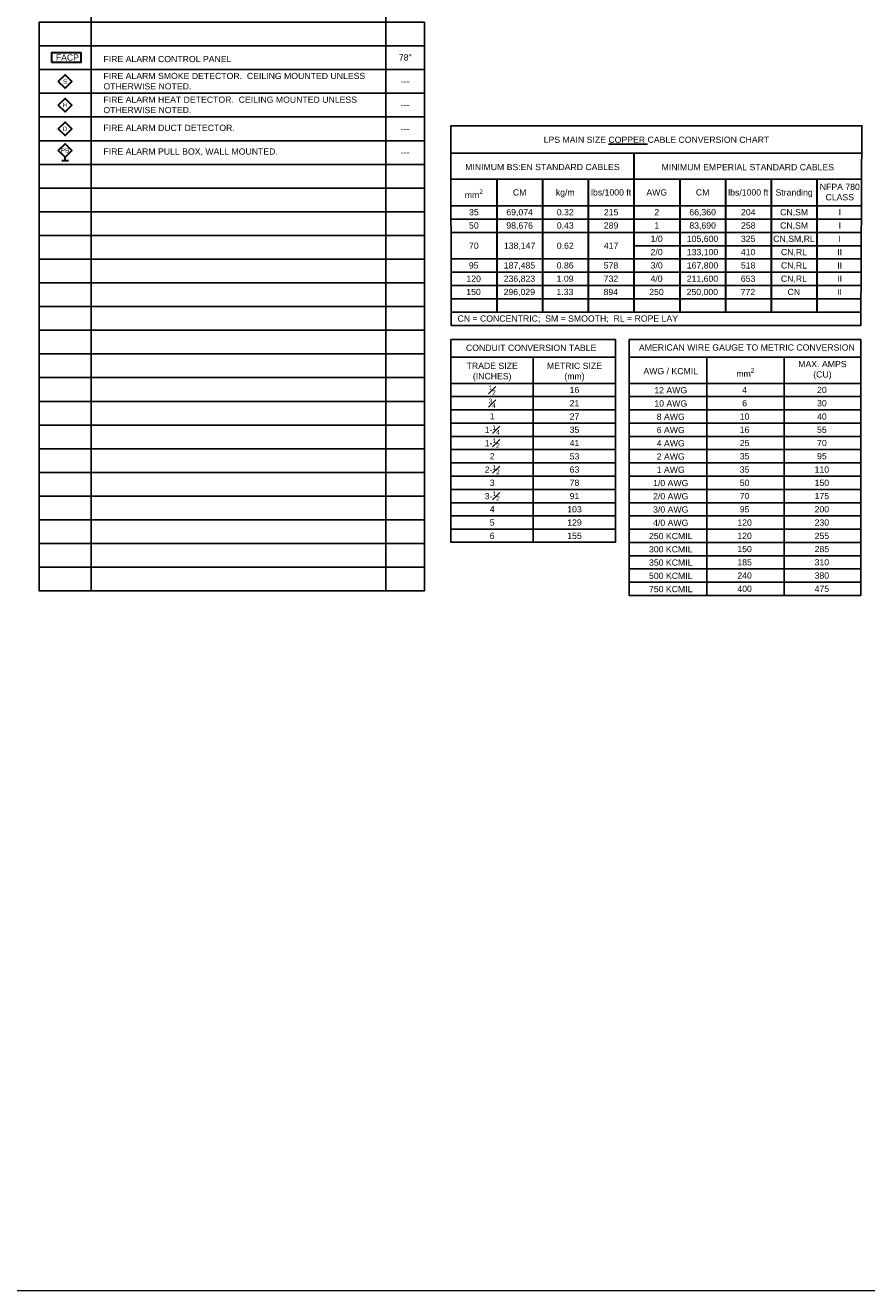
# Model space of a CAD drawing. Header units: inches. Extents: x 19474 to 23438, y 635 to 1835.
# Tile 2 of 14: x 19933 to 20332, y 635 to 1235. Entities that reach past the tile are written whole.
import ezdxf

# ---------------------------------------------------------------- set-up
doc = ezdxf.new("R2010")
doc.units = ezdxf.units.IN
doc.header["$MEASUREMENT"] = 0
doc.layers.add('E-ANNO-SYMB', color=7, linetype='Continuous')
doc.layers.add('E-ARIAL-TEXT', color=7, linetype='Continuous')
doc.layers.add('E-COMM-SYMB', color=7, linetype='Continuous', lineweight=30)
doc.layers.add('E-PWR-SYMB', color=7, linetype='Continuous', lineweight=30)
doc.layers.add('E-NPLT', color=7, linetype='Continuous', lineweight=0, plot=False)
doc.styles.add('Arial', font='arial.ttf', dxfattribs={"height": 0.125})

msp = doc.modelspace()

# ---------------------------------------------------------------- linework, layer by layer
at = {"layer": 'E-ANNO-SYMB'}
for p, q in [((20329.53, 1174.44), (20134.87, 1174.44)), ((20329.53, 1162.05), (20134.87, 1162.05)), ((20329.46, 1149.48), (20134.87, 1149.48)), ((20329.46, 1143.18), (20134.87, 1143.18)), ((20329.4, 1136.88), (20134.87, 1136.88)), ((20329.31, 1130.57), (20221.55, 1130.57)), ((20329.31, 1124.27), (20134.87, 1124.27)), ((20329.28, 1117.97), (20134.87, 1117.97)), ((20329.22, 1111.67), (20134.87, 1111.67)), ((20329.19, 1105.36), (20134.87, 1105.36)), ((20329.19, 1099.06), (20134.87, 1099.06)), ((20212.87, 1077.67), (20134.88, 1077.67)), ((20173.87, 1077.67), (20173.87, 989.97)), ((20329.07, 1077.67), (20219.32, 1077.67)), ((20256.11, 1077.67), (20256.11, 964.72)), ((20292.73, 1077.67), (20292.73, 964.72)), ((20212.87, 1065.28), (20134.88, 1065.28)), ((20329.07, 1065.28), (20219.32, 1065.28)), ((20212.87, 1059), (20134.88, 1059)), ((20329.07, 1059), (20219.32, 1059)), ((20212.87, 1052.71), (20134.88, 1052.71)), ((20329.07, 1052.71), (20219.32, 1052.71)), ((20212.87, 1046.43), (20134.88, 1046.43)), ((20329.07, 1046.43), (20219.32, 1046.43)), ((20212.87, 1040.14), (20134.88, 1040.14)), ((20329.07, 1040.14), (20219.32, 1040.14)), ((20212.87, 1033.86), (20134.88, 1033.86)), ((20329.07, 1033.86), (20219.32, 1033.86)), ((20212.87, 1027.57), (20134.88, 1027.57)), ((20329.07, 1027.57), (20219.32, 1027.57)), ((20212.87, 1021.29), (20134.88, 1021.29)), ((20329.07, 1021.29), (20219.32, 1021.29)), ((20212.87, 1015), (20134.88, 1015)), ((20329.07, 1015), (20219.32, 1015)), ((20212.87, 1008.72), (20134.88, 1008.72)), ((20329.07, 1008.72), (20219.32, 1008.72)), ((20212.87, 1002.43), (20134.88, 1002.43)), ((20329.07, 1002.43), (20219.32, 1002.43)), ((20212.87, 996.15), (20134.88, 996.15)), ((20329.07, 996.15), (20219.32, 996.15)), ((20329.07, 989.86), (20219.32, 989.86)), ((20329.07, 983.58), (20219.32, 983.58)), ((20329.07, 977.29), (20219.32, 977.29)), ((20329.07, 971.01), (20219.32, 971.01))]:
    msp.add_line(p, q, dxfattribs=at)
for points in [[(20134.87, 1187.42), (20329.64, 1187.42), (20329.13, 1092.76), (20134.94, 1092.76)], [(20134.88, 1086.08), (20212.87, 1086.08), (20212.87, 989.97), (20134.88, 989.97)], [(20219.32, 1086.08), (20329.07, 1086.08), (20329.07, 964.72), (20219.32, 964.72)]]:
    msp.add_lwpolyline(points, close=True, dxfattribs=at)
at = {"layer": 'E-ARIAL-TEXT'}
for p, q in [((19964.43, 1531.48), (19964.43, 966.89)), ((20104.06, 1531.48), (20104.06, 966.89))]:
    msp.add_line(p, q, dxfattribs=at)
for points in [[(19939.74, 1236.54), (20122.32, 1236.54), (20122.32, 1225.31), (19939.74, 1225.31)], [(19939.74, 1225.31), (20122.32, 1225.31), (20122.32, 1214.07), (19939.74, 1214.07)], [(19939.74, 1214.07), (20122.32, 1214.07), (20122.32, 1202.84), (19939.74, 1202.84)], [(19939.74, 1202.84), (20122.32, 1202.84), (20122.32, 1191.6), (19939.74, 1191.6)], [(19939.74, 1191.6), (20122.32, 1191.6), (20122.32, 1180.37), (19939.74, 1180.37)], [(19939.74, 1180.37), (20122.32, 1180.37), (20122.32, 1169.13), (19939.74, 1169.13)], [(19939.74, 1169.13), (20122.32, 1169.13), (20122.32, 1157.9), (19939.74, 1157.9)], [(19939.74, 1157.9), (20122.32, 1157.9), (20122.32, 1146.66), (19939.74, 1146.66)], [(19939.74, 1146.66), (20122.32, 1146.66), (20122.32, 1135.42), (19939.74, 1135.42)], [(19939.74, 1135.42), (20122.32, 1135.42), (20122.32, 1124.19), (19939.74, 1124.19)], [(19939.74, 1124.19), (20122.32, 1124.19), (20122.32, 1112.95), (19939.74, 1112.95)], [(19939.74, 1112.95), (20122.32, 1112.95), (20122.32, 1101.72), (19939.74, 1101.72)], [(19939.74, 1101.72), (20122.32, 1101.72), (20122.32, 1090.48), (19939.74, 1090.48)], [(19939.74, 1090.48), (20122.32, 1090.48), (20122.32, 1079.25), (19939.74, 1079.25)], [(19939.74, 1079.25), (20122.32, 1079.25), (20122.32, 1068.01), (19939.74, 1068.01)], [(19939.74, 1068.01), (20122.32, 1068.01), (20122.32, 1056.77), (19939.74, 1056.77)], [(19939.74, 1056.77), (20122.32, 1056.77), (20122.32, 1045.54), (19939.74, 1045.54)], [(19939.74, 1045.54), (20122.32, 1045.54), (20122.32, 1034.3), (19939.74, 1034.3)], [(19939.74, 1034.3), (20122.32, 1034.3), (20122.32, 1023.07), (19939.74, 1023.07)], [(19939.74, 1023.07), (20122.32, 1023.07), (20122.32, 1011.83), (19939.74, 1011.83)], [(19939.74, 1011.83), (20122.32, 1011.83), (20122.32, 1000.6), (19939.74, 1000.6)], [(19939.74, 1000.6), (20122.32, 1000.6), (20122.32, 989.36), (19939.74, 989.36)], [(19939.74, 989.36), (20122.32, 989.36), (20122.32, 978.13), (19939.74, 978.13)], [(19939.74, 978.13), (20122.32, 978.13), (20122.32, 966.89), (19939.74, 966.89)]]:
    msp.add_lwpolyline(points, close=True, dxfattribs=at)
at = {"layer": 'E-COMM-SYMB'}
for points in [[(19948.79, 1208.46), (19951.96, 1211.64), (19955.14, 1208.46), (19951.96, 1205.28)], [(19948.79, 1197.23), (19951.96, 1200.4), (19955.14, 1197.23), (19951.96, 1194.05)], [(19948.79, 1185.99), (19951.96, 1189.17), (19955.14, 1185.99), (19951.96, 1182.81)], [(19948.79, 1175.76), (19951.96, 1178.93), (19955.14, 1175.76), (19951.96, 1172.58)]]:
    msp.add_lwpolyline(points, close=True, dxfattribs=at)
at = {"layer": 'E-NPLT'}
msp.add_lwpolyline([(19473.57, 1835.08), (20966.29, 1835.08), (20966.29, 635.08), (19473.57, 635.08)], close=True, dxfattribs=at)
at = {"layer": 'E-PWR-SYMB'}
for p, q in [((19950.38, 1170.99), (19951.96, 1170.99)), ((19951.96, 1170.99), (19951.96, 1172.58)), ((19951.96, 1170.99), (19953.55, 1170.99)), ((20221.55, 1174.44), (20221.55, 1099.06)), ((20156.56, 1162.05), (20156.56, 1099.06)), ((20178.19, 1162.05), (20178.19, 1099.06)), ((20199.92, 1162.05), (20199.92, 1099.06)), ((20243.29, 1162.05), (20243.29, 1099.06)), ((20264.92, 1162.05), (20264.92, 1099.06)), ((20286.65, 1162.05), (20286.65, 1099.06)), ((20308.28, 1162.05), (20308.28, 1099.06))]:
    msp.add_line(p, q, dxfattribs=at)
at = {"layer": 'E-PWR-SYMB', "linetype": 'Continuous'}
msp.add_lwpolyline([(19945.56, 1217.66), (19959.61, 1217.66), (19959.61, 1222.05), (19945.56, 1222.05)], close=True, dxfattribs=at)

# ---------------------------------------------------------------- texts
at = {"layer": 'E-ARIAL-TEXT', "attachment_point": 1, "style": 'Arial'}
for s, insert, char_height, width in [('\\pxqc;FACP', (19947.28, 1221.27), 2.949, 11.6288), ('FIRE ALARM CONTROL PANEL', (19970.17, 1220.56), 2.9494, 132.9308), ('\\pxqc;78"', (20104.06, 1221.29), 2.949, 18.2579), ('FIRE ALARM SMOKE DETECTOR.  CEILING MOUNTED UNLESS OTHERWISE NOTED.', (19970.17, 1212.53), 2.9494, 132.9308), ('\\pxqc;---', (20104.06, 1210.06), 2.949, 18.2579), ('FIRE ALARM HEAT DETECTOR.  CEILING MOUNTED UNLESS OTHERWISE NOTED.', (19970.17, 1201.29), 2.9494, 132.9308), ('\\pxqc;---', (20104.06, 1198.82), 2.949, 18.2579), ('FIRE ALARM DUCT DETECTOR.', (19970.17, 1187.92), 2.9494, 133.6784), ('\\pxqc;---', (20104.06, 1187.59), 2.949, 18.2579), ('\\pxqc;LPS MAIN SIZE {\\LCOPPER} CABLE CONVERSION CHART', (20134.88, 1182.3), 2.9494, 194.738), ('FIRE ALARM PULL BOX, WALL MOUNTED.', (19970.17, 1176.69), 2.9494, 133.6784), ('\\pxqc;---', (20104.06, 1176.35), 2.949, 18.2579), ('\\A1;\\pxqc;MINIMUM BS:EN STANDARD CABLES', (20134.87, 1169.35), 2.9494, 86.6788), ('\\pxqc;MINIMUM EMPERIAL STANDARD CABLES', (20221.55, 1169.28), 2.9494, 108.004), ('\\A1;\\pxqc;NFPA 780 CLASS', (20308.28, 1159.96), 2.9494, 21.6876), ('\\A1;\\pxqc;mm{\\H0.75x;\\S2^ ;}', (20134.87, 1157.32), 2.9494, 21.6876), ('\\A1;\\pxqc;CM', (20156.56, 1157.32), 2.9494, 21.6876), ('\\A1;\\pxqc;kg/m', (20178.19, 1157.32), 2.9494, 21.6876), ('\\A1;\\pxqc;lbs/1000 ft', (20199.92, 1157.32), 2.9494, 21.6876), ('\\A1;\\pxqc;AWG', (20221.55, 1157.32), 2.9494, 21.6876), ('\\A1;\\pxqc;CM', (20243.29, 1157.32), 2.9494, 21.6876), ('\\A1;\\pxqc;lbs/1000 ft', (20264.92, 1157.32), 2.9494, 21.6876), ('\\A1;\\pxqc;Stranding', (20286.65, 1157.32), 2.9494, 21.6876), ('\\A1;\\pxqc;35', (20134.87, 1147.92), 2.9494, 21.6876), ('\\A1;\\pxqc;69,074', (20156.56, 1147.92), 2.9494, 21.6876), ('\\A1;\\pxqc;0.32', (20178.19, 1147.92), 2.9494, 21.6876), ('\\A1;\\pxqc;215', (20199.92, 1147.92), 2.9494, 21.6876), ('\\A1;\\pxqc;2', (20221.55, 1147.92), 2.9494, 21.6876), ('\\A1;\\pxqc;66,360', (20243.29, 1147.92), 2.9494, 21.6876), ('\\A1;\\pxqc;204', (20264.92, 1147.92), 2.9494, 21.6876), ('\\A1;\\pxqc;CN,SM', (20286.65, 1147.92), 2.9494, 21.6876), ('\\A1;\\pxqc;I', (20308.28, 1147.92), 2.9494, 21.6876), ('\\A1;\\pxqc;50', (20134.87, 1141.62), 2.9494, 21.6876), ('\\A1;\\pxqc;98,676', (20156.56, 1141.62), 2.9494, 21.6876), ('\\A1;\\pxqc;0.43', (20178.19, 1141.62), 2.9494, 21.6876), ('\\A1;\\pxqc;289', (20199.92, 1141.62), 2.9494, 21.6876), ('\\A1;\\pxqc;1', (20221.55, 1141.62), 2.9494, 21.6876), ('\\A1;\\pxqc;83,690', (20243.29, 1141.62), 2.9494, 21.6876), ('\\A1;\\pxqc;258', (20264.92, 1141.62), 2.9494, 21.6876), ('\\A1;\\pxqc;CN,SM', (20286.65, 1141.62), 2.9494, 21.6876), ('\\A1;\\pxqc;I', (20308.28, 1141.62), 2.9494, 21.6876), ('\\A1;\\pxqc;1/0', (20221.49, 1135.32), 2.9494, 21.6876), ('\\A1;\\pxqc;105,600', (20243.23, 1135.32), 2.9494, 21.6876), ('\\A1;\\pxqc;325', (20264.86, 1135.32), 2.9494, 21.6876), ('\\A1;\\pxqc;CN,SM,RL', (20286.59, 1135.32), 2.9494, 21.6876), ('\\A1;\\pxqc;I', (20308.22, 1135.32), 2.9494, 21.6876), ('\\A1;\\pxqc;70', (20134.87, 1132.05), 2.9494, 21.6876), ('\\A1;\\pxqc;138,147', (20156.56, 1132.05), 2.9494, 21.6876), ('\\A1;\\pxqc;0.62', (20178.19, 1132.05), 2.9494, 21.6876), ('\\A1;\\pxqc;417', (20199.92, 1132.05), 2.9494, 21.6876), ('\\A1;\\pxqc;2/0', (20221.49, 1129.02), 2.9494, 21.6876), ('\\A1;\\pxqc;133,100', (20243.23, 1129.02), 2.9494, 21.6876), ('\\A1;\\pxqc;410', (20264.86, 1129.02), 2.9494, 21.6876), ('\\A1;\\pxqc;CN,RL', (20286.59, 1129.02), 2.9494, 21.6876), ('\\A1;\\pxqc;II', (20308.22, 1129.02), 2.9494, 21.6876), ('\\A1;\\pxqc;95', (20134.81, 1122.71), 2.9494, 21.6876), ('\\A1;\\pxqc;187,485', (20156.5, 1122.71), 2.9494, 21.6876), ('\\A1;\\pxqc;0.86', (20178.13, 1122.71), 2.9494, 21.6876), ('\\A1;\\pxqc;578', (20199.86, 1122.71), 2.9494, 21.6876), ('\\A1;\\pxqc;3/0', (20221.49, 1122.71), 2.9494, 21.6876), ('\\A1;\\pxqc;167,800', (20243.23, 1122.71), 2.9494, 21.6876), ('\\A1;\\pxqc;518', (20264.86, 1122.71), 2.9494, 21.6876), ('\\A1;\\pxqc;CN,RL', (20286.59, 1122.71), 2.9494, 21.6876), ('\\A1;\\pxqc;II', (20308.22, 1122.71), 2.9494, 21.6876), ('\\A1;\\pxqc;120', (20134.78, 1116.41), 2.9494, 21.6876), ('\\A1;\\pxqc;236,823', (20156.47, 1116.41), 2.9494, 21.6876), ('\\A1;\\pxqc;1.09', (20178.1, 1116.41), 2.9494, 21.6876), ('\\A1;\\pxqc;732', (20199.83, 1116.41), 2.9494, 21.6876), ('\\A1;\\pxqc;4/0', (20221.46, 1116.41), 2.9494, 21.6876), ('\\A1;\\pxqc;211,600', (20243.2, 1116.41), 2.9494, 21.6876), ('\\A1;\\pxqc;653', (20264.83, 1116.41), 2.9494, 21.6876), ('\\A1;\\pxqc;CN,RL', (20286.56, 1116.41), 2.9494, 21.6876), ('\\A1;\\pxqc;II', (20308.19, 1116.41), 2.9494, 21.6876), ('\\A1;\\pxqc;150', (20134.72, 1110.11), 2.9494, 21.6876), ('\\A1;\\pxqc;296,029', (20156.41, 1110.11), 2.9494, 21.6876), ('\\A1;\\pxqc;1.33', (20178.04, 1110.11), 2.9494, 21.6876), ('\\A1;\\pxqc;894', (20199.77, 1110.11), 2.9494, 21.6876), ('\\A1;\\pxqc;250', (20221.4, 1110.11), 2.9494, 21.6876), ('\\A1;\\pxqc;250,000', (20243.14, 1110.11), 2.9494, 21.6876), ('\\A1;\\pxqc;772', (20264.77, 1110.11), 2.9494, 21.6876), ('\\A1;\\pxqc;CN', (20286.5, 1110.11), 2.9494, 21.6876), ('\\A1;\\pxqc;II', (20308.13, 1110.11), 2.9494, 21.6876), ('\\A1;\\pxqc;CN = CONCENTRIC;  SM = SMOOTH;  RL = ROPE LAY', (20134.67, 1097.51), 2.9494, 111.113), ('CONDUIT CONVERSION TABLE', (20141.97, 1083.65), 2.9494, 66.9719), ('AMERICAN WIRE GAUGE TO METRIC CONVERSION', (20223.94, 1083.78), 2.9494, 103.9999), ('\\pxqc;TRADE SIZE\\P(INCHES)', (20140.2, 1075.08), 2.9494, 28.3976), ('\\pxqc;METRIC SIZE\\P(mm)', (20179.2, 1075.08), 2.9494, 28.3976), ('\\pxqc;MAX. AMPS\\P(CU)', (20292.73, 1075.93), 2.9494, 36.3403), ('\\pxqc;AWG / KCMIL', (20224.81, 1072.58), 2.9494, 28.3976), ('\\A1;\\pxqc;mm{\\H0.75x;\\S2^ ;}', (20260.16, 1072.58), 2.9494, 28.3976), ('\\A1;\\pxqc;{\\H0.75x;\\S1#2;}', (20140.2, 1064.31), 2.9494, 28.3976), ('\\A1;\\pxqc;16', (20179.2, 1063.63), 2.9494, 28.3976), ('\\A1;\\pxqc;12 AWG', (20228.2, 1063.52), 2.9494, 21.6424), ('\\A1;\\pxqc;4', (20259.82, 1063.63), 2.9494, 28.3976), ('\\A1;\\pxqc;20', (20296.44, 1063.63), 2.9494, 28.3976), ('\\A1;\\pxqc;{\\H0.75x;\\S3#4;}', (20140.2, 1058.02), 2.9494, 28.3976), ('\\A1;\\pxqc;21', (20179.2, 1057.35), 2.9494, 28.3976), ('\\A1;\\pxqc;10 AWG', (20228.2, 1057.23), 2.9494, 21.6424), ('\\A1;\\pxqc;6', (20259.82, 1057.35), 2.9494, 28.3976), ('\\A1;\\pxqc;30', (20296.44, 1057.35), 2.9494, 28.3976), ('\\A1;\\pxqc;{\\H1x;1}', (20140.2, 1051.16), 2.9494, 28.3976), ('\\A1;\\pxqc;27', (20179.2, 1051.06), 2.9494, 28.3976), ('\\A1;\\pxqc;8 AWG', (20228.2, 1050.95), 2.9494, 21.6424), ('\\A1;\\pxqc;10', (20259.82, 1051.06), 2.9494, 28.3976), ('\\A1;\\pxqc;40', (20296.44, 1051.06), 2.9494, 28.3976), ('\\A1;\\pxqc;1-{\\H0.75x;\\S1#4;}', (20140.2, 1045.45), 2.9494, 28.3976), ('\\A1;\\pxqc;35', (20179.2, 1044.78), 2.9494, 28.3976), ('\\A1;\\pxqc;6 AWG', (20228.2, 1044.66), 2.9494, 21.6424), ('\\A1;\\pxqc;16', (20259.82, 1044.78), 2.9494, 28.3976), ('\\A1;\\pxqc;55', (20296.44, 1044.78), 2.9494, 28.3976), ('\\A1;\\pxqc;1-{\\H0.75x;\\S1#2;}', (20140.2, 1039.17), 2.9494, 28.3976), ('\\A1;\\pxqc;41', (20179.2, 1038.49), 2.9494, 28.3976), ('\\A1;\\pxqc;4 AWG', (20228.2, 1038.38), 2.9494, 21.6424), ('\\A1;\\pxqc;25', (20259.82, 1038.49), 2.9494, 28.3976), ('\\A1;\\pxqc;70', (20296.44, 1038.49), 2.9494, 28.3976), ('\\A1;\\pxqc;{\\H1x;2}', (20140.2, 1032.21), 2.9494, 28.3976), ('\\A1;\\pxqc;53', (20179.2, 1032.17), 2.9494, 28.3976), ('\\A1;\\pxqc;2 AWG', (20228.2, 1032.09), 2.9494, 21.6424), ('\\A1;\\pxqc;35', (20259.82, 1032.21), 2.9494, 28.3976), ('\\A1;\\pxqc;95', (20296.44, 1032.21), 2.9494, 28.3976), ('\\A1;\\pxqc;{\\H1x;2-\\H0.75x;\\S1#2;}', (20140.2, 1026.6), 2.9494, 28.3976), ('\\A1;\\pxqc;63', (20179.2, 1025.92), 2.9494, 28.3976), ('\\A1;\\pxqc;1 AWG', (20228.2, 1025.81), 2.9494, 21.6424), ('\\A1;\\pxqc;35', (20259.82, 1025.92), 2.9494, 28.3976), ('\\A1;\\pxqc;110', (20296.44, 1025.92), 2.9494, 28.3976), ('\\A1;\\pxqc;{\\H1x;3-\\H0.75x;\\S1#2;}', (20140.2, 1014.03), 2.9494, 28.3976), ('\\A1;\\pxqc;{\\H1x;3}', (20140.2, 1019.64), 2.9494, 28.3976), ('\\A1;\\pxqc;78', (20179.2, 1019.64), 2.9494, 28.3976), ('\\A1;\\pxqc;1/0 AWG', (20228.2, 1019.52), 2.9494, 21.6424), ('\\A1;\\pxqc;50', (20259.82, 1019.64), 2.9494, 28.3976), ('\\A1;\\pxqc;150', (20296.44, 1019.64), 2.9494, 28.3976), ('\\A1;\\pxqc;91', (20179.2, 1013.35), 2.9494, 28.3976), ('\\A1;\\pxqc;2/0 AWG', (20228.2, 1013.24), 2.9494, 21.6424), ('\\A1;\\pxqc;70', (20259.82, 1013.35), 2.9494, 28.3976), ('\\A1;\\pxqc;175', (20296.44, 1013.35), 2.9494, 28.3976), ('\\A1;\\pxqc;{\\H1x;4}', (20140.2, 1007.07), 2.9494, 28.3976), ('\\A1;\\pxqc;103', (20179.2, 1007.07), 2.9494, 28.3976), ('\\A1;\\pxqc;3/0 AWG', (20228.2, 1006.95), 2.9494, 21.6424), ('\\A1;\\pxqc;95', (20259.82, 1007.07), 2.9494, 28.3976), ('\\A1;\\pxqc;200', (20296.44, 1007.07), 2.9494, 28.3976), ('\\A1;\\pxqc;{\\H1x;5}', (20140.2, 1000.78), 2.9494, 28.3976), ('\\A1;\\pxqc;129', (20179.2, 1000.78), 2.9494, 28.3976), ('\\A1;\\pxqc;4/0 AWG', (20228.2, 1000.67), 2.9494, 21.6424), ('\\A1;\\pxqc;120', (20259.82, 1000.78), 2.9494, 28.3976), ('\\A1;\\pxqc;230', (20296.44, 1000.78), 2.9494, 28.3976), ('\\A1;\\pxqc;{\\H1x;6}', (20140.2, 994.5), 2.9494, 28.3976), ('\\A1;\\pxqc;155', (20179.2, 994.5), 2.9494, 28.3976), ('\\A1;\\pxqc;250 KCMIL', (20228.2, 994.38), 2.9494, 21.6424), ('\\A1;\\pxqc;120', (20259.82, 994.46), 2.9494, 28.3976), ('\\A1;\\pxqc;255', (20296.44, 994.46), 2.9494, 28.3976), ('\\A1;\\pxqc;300 KCMIL', (20228.2, 988.1), 2.9494, 21.6424), ('\\A1;\\pxqc;150', (20259.82, 988.21), 2.9494, 28.3976), ('\\A1;\\pxqc;285', (20296.44, 988.21), 2.9494, 28.3976), ('\\A1;\\pxqc;350 KCMIL', (20228.2, 981.81), 2.9494, 21.6424), ('\\A1;\\pxqc;185', (20259.82, 981.93), 2.9494, 28.3976), ('\\A1;\\pxqc;310', (20296.44, 981.93), 2.9494, 28.3976), ('\\A1;\\pxqc;500 KCMIL', (20228.2, 975.53), 2.9494, 21.6424), ('\\A1;\\pxqc;240', (20259.82, 975.64), 2.9494, 28.3976), ('\\A1;\\pxqc;380', (20296.44, 975.64), 2.9494, 28.3976), ('\\A1;\\pxqc;750 KCMIL', (20228.2, 969.24), 2.9494, 21.6424), ('\\A1;\\pxqc;400', (20259.82, 969.36), 2.9494, 28.3976), ('\\A1;\\pxqc;475', (20296.44, 969.36), 2.9494, 28.3976)]:
    msp.add_mtext(s, dxfattribs=dict(at, insert=insert, char_height=char_height, width=width))
at = {"layer": 'E-COMM-SYMB', "lineweight": 15, "char_height": 2.107, "width": 2.9702, "attachment_point": 1, "style": 'Arial'}
for s, insert in [('\\pxqc;S', (19950.5, 1209.49)), ('\\pxqc;H', (19950.5, 1198.26)), ('\\pxqc;D', (19950.5, 1187.02)), ('\\pxqc;PB', (19950.5, 1176.79))]:
    msp.add_mtext(s, dxfattribs=dict(at, insert=insert))

doc.saveas('drawing.dxf')
